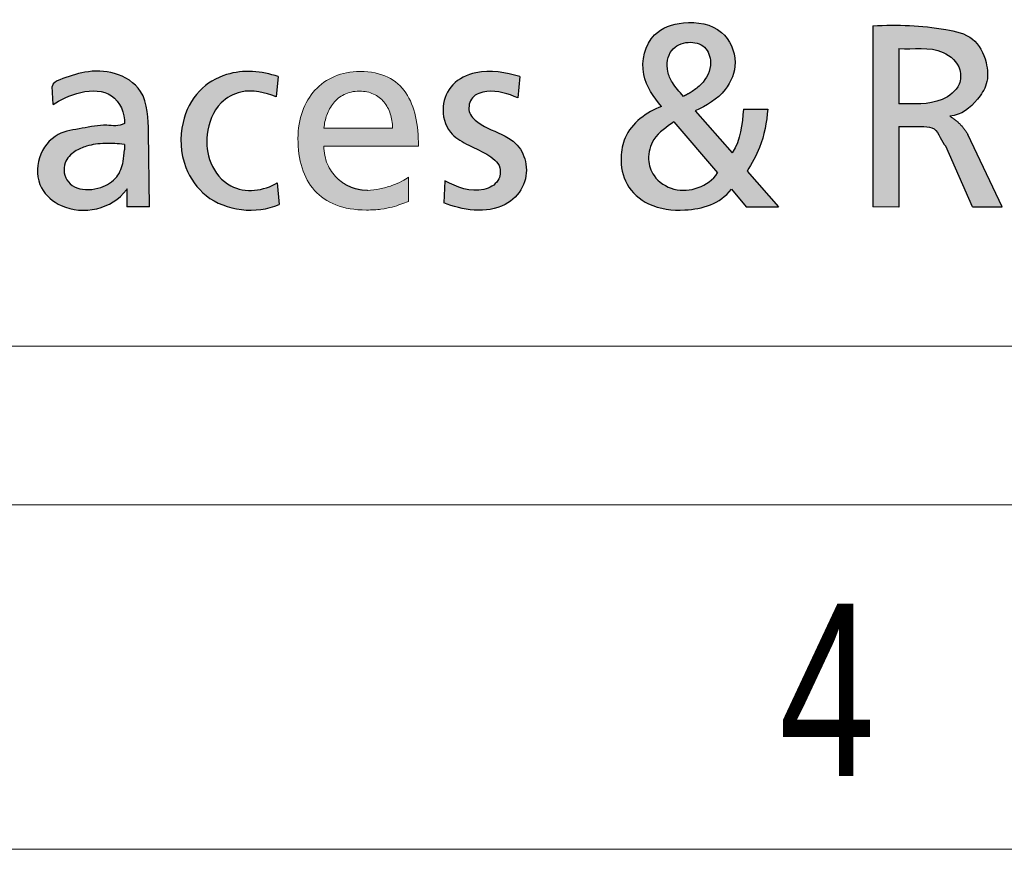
# Model space of a CAD drawing. Header units: millimetres. Extents: x 15 to 592, y 5 to 415.
# Tile 4 of 13: x 415 to 430, y 5 to 17. Entities that reach past the tile are written whole.
import ezdxf

# ---------------------------------------------------------------- set-up
doc = ezdxf.new("R2010")
doc.units = ezdxf.units.MM
doc.layers.add('FORMAT', color=7, linetype='Continuous')
doc.styles.add('SLDTEXTSTYLE0', font='TXT', dxfattribs={"width": 0.75})

# ---------------------------------------------------------------- blocks, each defined once
blk = doc.blocks.new('LOGO_sombreado')
at = {"linetype": 'Continuous'}
h = blk.add_hatch(color=7, dxfattribs=at)
edge = h.paths.add_edge_path(flags=0)
edge.add_spline(control_points=[(21.80518499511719, 2.542211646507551), (21.87715258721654, 2.650277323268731), (22.03221727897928, 2.933266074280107), (22.09147354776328, 3.253403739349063), (22.10612114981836, 3.44187780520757)], knot_values=[0, 0, 0, 0, 0.4065839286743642, 1, 1, 1, 1], weights=[1, 1, 1, 1, 1], degree=3, periodic=0)
edge.add_line((22.10612114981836, 3.441877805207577), (21.75261181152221, 3.442482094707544))
edge.add_spline(control_points=[(21.75261181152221, 3.442482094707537), (21.73771256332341, 3.223558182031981), (21.71383364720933, 2.995582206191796), (21.590480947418, 2.80556099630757)], knot_values=[0, 0, 0, 0, 1, 1, 1, 1], weights=[1, 1, 1, 1], degree=3, periodic=0)
edge.add_line((21.59048094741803, 2.80556099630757), (21.05568476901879, 3.41589335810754))
edge.add_spline(control_points=[(21.05568476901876, 3.41589335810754), (21.21405843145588, 3.49108382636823), (21.50401468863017, 3.656432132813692), (21.6971531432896, 4.135566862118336), (21.46527757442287, 4.649830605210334), (20.91634414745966, 4.739435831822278), (20.3687136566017, 4.557154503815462), (20.21852997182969, 3.932741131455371), (20.45354487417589, 3.615640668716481), (20.56548515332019, 3.480068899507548)], knot_values=[0, 0, 0, 0, 0.1490557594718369, 0.2667255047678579, 0.3997881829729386, 0.5586868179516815, 0.6849578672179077, 0.8509330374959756, 1, 1, 1, 1], weights=[1, 1, 1, 1, 1, 1, 1, 1, 1, 1], degree=3, periodic=0)
edge.add_spline(control_points=[(20.56548515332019, 3.480068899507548), (20.35092752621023, 3.401936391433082), (20.04367555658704, 3.175232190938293), (19.95698732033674, 2.707680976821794), (20.02666153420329, 2.324769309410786), (20.3941320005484, 2.005132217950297), (20.98353484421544, 1.941171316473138), (21.41004107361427, 2.065528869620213), (21.5785764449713, 2.278258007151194)], knot_values=[0, 0, 0, 0, 0.2281589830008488, 0.3202652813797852, 0.4488884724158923, 0.5851883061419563, 0.7570426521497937, 1, 1, 1, 1], weights=[1, 1, 1, 1, 1, 1, 1, 1, 1], degree=3, periodic=0)
edge.add_line((21.57857644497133, 2.278258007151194), (21.79382435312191, 2.02264356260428))
edge.add_line((21.79382435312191, 2.02264356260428), (22.26408241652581, 2.02264356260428))
edge.add_line((22.26408241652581, 2.02264356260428), (21.80518499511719, 2.542211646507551))
edge = h.paths.add_edge_path(flags=0)
edge.add_spline(control_points=[(21.37910049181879, 2.515622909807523), (21.24077429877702, 2.319796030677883), (20.84880579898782, 2.17311589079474), (20.44699734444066, 2.429463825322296), (20.35015849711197, 2.72723700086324), (20.43540659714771, 3.053012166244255), (20.64409038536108, 3.183991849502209), (20.74640941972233, 3.257569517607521)], knot_values=[0, 0, 0, 0, 0.3539609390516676, 0.5292754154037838, 0.6541513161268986, 0.8034518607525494, 1, 1, 1, 1], weights=[1, 1, 1, 1, 1, 1, 1, 1], degree=3, periodic=0)
edge.add_line((20.74640941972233, 3.257569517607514), (21.37910049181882, 2.515622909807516))
edge = h.paths.add_edge_path(flags=0)
edge.add_spline(control_points=[(20.88225369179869, 3.627273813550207), (20.82466989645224, 3.691802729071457), (20.7286787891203, 3.799371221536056), (20.6263960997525, 4.02575127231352), (20.66276279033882, 4.316230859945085), (20.94328487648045, 4.440864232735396), (21.21540433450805, 4.373629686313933), (21.3184032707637, 4.078570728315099), (21.19461075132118, 3.829591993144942), (21.055464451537, 3.73118651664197), (21.0107256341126, 3.699546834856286)], knot_values=[0, 0, 0, 0, 0.1287241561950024, 0.2145807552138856, 0.3703793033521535, 0.5029583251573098, 0.6266524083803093, 0.7444102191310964, 0.9178218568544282, 1, 1, 1, 1], weights=[1, 1, 1, 1, 1, 1, 1, 1, 1, 1, 1], degree=3, periodic=0)
edge.add_spline(control_points=[(21.0107256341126, 3.699546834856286), (20.94895017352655, 3.659036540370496), (20.88225369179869, 3.627273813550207)], knot_values=[0, 0, 0, 1, 1, 1], weights=[1, 1, 1], degree=2, periodic=0)
h = blk.add_hatch(color=7, dxfattribs=at)
edge = h.paths.add_edge_path(flags=0)
edge.add_line((24.00897634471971, 3.188218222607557), (24.36846879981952, 3.188218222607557))
edge.add_spline(control_points=[(24.36846879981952, 3.188218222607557), (24.43417487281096, 3.188218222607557), (24.57204739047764, 3.167928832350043), (24.62737304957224, 2.966254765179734), (24.68709393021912, 2.902411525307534)], knot_values=[0, 0, 0, 0, 0.3333596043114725, 1, 1, 1, 1], weights=[1, 1, 1, 1, 1], degree=3, periodic=0)
edge.add_line((24.68709393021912, 2.902411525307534), (25.07516314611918, 2.022535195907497))
edge.add_line((25.07516314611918, 2.022535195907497), (25.50612394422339, 2.022535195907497))
edge.add_line((25.50612394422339, 2.022535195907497), (25.00818043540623, 3.071690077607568))
edge.add_spline(control_points=[(25.00818043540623, 3.071690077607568), (24.91213326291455, 3.240049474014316), (24.74730285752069, 3.338875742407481)], knot_values=[0, 0, 0, 1, 1, 1], weights=[1, 1, 1], degree=2, periodic=0)
edge.add_spline(control_points=[(24.74730285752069, 3.338875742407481), (24.9167825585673, 3.354488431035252), (25.11052005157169, 3.514372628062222), (25.31044044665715, 3.815909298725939), (25.28905342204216, 4.15031328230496), (25.10735416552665, 4.51311518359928), (24.45667683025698, 4.652657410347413), (23.9979732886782, 4.671965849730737), (23.63131109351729, 4.650785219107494)], knot_values=[0, 0, 0, 0, 0.1644101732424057, 0.2524804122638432, 0.3603426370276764, 0.4947050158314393, 0.6362272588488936, 1, 1, 1, 1], weights=[1, 1, 1, 1, 1, 1, 1, 1, 1], degree=3, periodic=0)
edge.add_line((23.63131109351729, 4.650785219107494), (23.63131109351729, 2.023209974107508))
edge.add_line((23.63131109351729, 2.023209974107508), (24.00897634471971, 2.020548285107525))
edge.add_line((24.00897634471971, 2.020548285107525), (24.00897634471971, 3.188218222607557))
edge = h.paths.add_edge_path(flags=0)
edge.add_line((24.00864978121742, 3.518649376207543), (24.00864978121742, 4.319927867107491))
edge.add_spline(control_points=[(24.00864978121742, 4.319927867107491), (24.21515060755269, 4.303056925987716), (24.57492757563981, 4.384192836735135), (24.916849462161, 4.071875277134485), (24.90140032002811, 3.747590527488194), (24.54786482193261, 3.486641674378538), (24.21699973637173, 3.518563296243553), (24.00864978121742, 3.518649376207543)], knot_values=[0, 0, 0, 0, 0.2978892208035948, 0.45942292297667, 0.5557703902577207, 0.7086388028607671, 1, 1, 1, 1], weights=[1, 1, 1, 1, 1, 1, 1, 1], degree=3, periodic=0)
h = blk.add_hatch(color=7, dxfattribs=at)
edge = h.paths.add_edge_path(flags=0)
edge.add_spline(control_points=[(12.77564944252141, 3.231934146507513), (12.69718153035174, 3.183493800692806), (12.48370698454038, 3.231804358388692), (12.16704722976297, 3.156482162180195), (11.7728446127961, 3.111173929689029), (11.4904483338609, 2.75180076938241), (11.51353442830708, 2.287484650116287), (12.02339963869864, 1.859573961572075), (12.59702092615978, 1.990194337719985), (12.80712765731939, 2.270435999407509)], knot_values=[0, 0, 0, 0, 0.079965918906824, 0.1900571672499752, 0.3000940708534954, 0.4325108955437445, 0.5666885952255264, 0.6846218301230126, 1, 1, 1, 1], weights=[1, 1, 1, 1, 1, 1, 1, 1, 1, 1], degree=3, periodic=0)
edge.add_spline(control_points=[(12.80712765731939, 2.270435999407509), (12.8171095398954, 2.296335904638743), (12.81405732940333, 2.270435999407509)], knot_values=[0, 0, 0, 1, 1, 1], weights=[1, 1, 1], degree=2, periodic=0)
edge.add_line((12.81405732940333, 2.270435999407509), (12.81405732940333, 2.022763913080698))
edge.add_line((12.81405732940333, 2.022763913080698), (13.13916279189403, 2.022763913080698))
edge.add_line((13.13916279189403, 2.022763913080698), (13.12822642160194, 3.105651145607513))
edge.add_spline(control_points=[(13.12822642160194, 3.105651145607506), (13.12038008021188, 3.292352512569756), (13.11922060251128, 3.70596754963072), (12.65005670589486, 4.000141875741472), (12.21447262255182, 4.001685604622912), (11.91126308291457, 3.897532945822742), (11.74254173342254, 3.828060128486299), (11.72742417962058, 3.770141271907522)], knot_values=[0, 0, 0, 0, 0.3004446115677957, 0.5251352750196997, 0.7372886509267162, 0.9254873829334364, 1, 1, 1, 1], weights=[1, 1, 1, 1, 1, 1, 1, 1], degree=3, periodic=0)
edge.add_line((11.72742417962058, 3.770141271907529), (11.74388622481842, 3.506657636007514))
edge.add_spline(control_points=[(11.74388622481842, 3.506657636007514), (11.92700238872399, 3.642857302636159), (12.5672713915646, 3.881460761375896), (12.78945059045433, 3.3805849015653), (12.77564944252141, 3.231934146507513)], knot_values=[0, 0, 0, 0, 0.6589957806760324, 1, 1, 1, 1], weights=[1, 1, 1, 1, 1], degree=3, periodic=0)
edge = h.paths.add_edge_path(flags=0)
edge.add_spline(control_points=[(12.7757284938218, 2.8486667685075), (12.77181397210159, 2.793474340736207), (12.76222333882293, 2.65825211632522), (12.68205654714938, 2.430498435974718), (12.41939724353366, 2.275258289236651), (12.14206509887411, 2.254794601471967), (11.91301625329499, 2.398157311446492), (11.86966112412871, 2.661637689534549), (12.0440787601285, 2.834034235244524), (12.25224886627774, 2.920587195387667), (12.49883760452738, 2.952941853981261), (12.68250580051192, 2.938134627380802), (12.7757284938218, 2.930619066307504)], knot_values=[0, 0, 0, 0, 0.06890377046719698, 0.1688152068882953, 0.2838615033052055, 0.4272197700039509, 0.4889171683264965, 0.6053794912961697, 0.6959615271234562, 0.7715446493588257, 0.8840451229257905, 1, 1, 1, 1], weights=[1, 1, 1, 1, 1, 1, 1, 1, 1, 1, 1, 1, 1], degree=3, periodic=0)
edge.add_line((12.7757284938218, 2.930619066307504), (12.7757284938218, 2.8486667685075))
h = blk.add_hatch(color=7, dxfattribs=at)
edge = h.paths.add_edge_path(flags=0)
edge.add_arc((16.30196241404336, 2.904385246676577), 0.6409930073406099, 248.03441069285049, 270.0502968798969, ccw=False)
edge.add_spline(control_points=[(16.06219918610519, 2.309922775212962), (15.9868891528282, 2.340333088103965), (15.91875832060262, 2.384543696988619), (15.86030607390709, 2.440932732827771)], knot_values=[23.38426970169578, 23.38426970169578, 23.38426970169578, 23.38426970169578, 23.7679247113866, 23.7679247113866, 23.7679247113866, 23.7679247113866], weights=[1, 0.9877716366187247, 0.9877716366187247, 1], degree=3, periodic=0)
edge.add_arc((16.29055579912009, 2.885258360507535), 0.6184982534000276, 203.0223573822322, 225.9220705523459, ccw=False)
edge.add_spline(control_points=[(15.72131949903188, 2.643369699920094), (15.68820443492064, 2.721202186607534), (15.66959231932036, 2.808945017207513), (15.66959231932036, 2.904060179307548)], knot_values=[0, 0, 0, 0, 1, 1, 1, 1], weights=[1, 1, 1, 1], degree=3, periodic=0)
edge.add_line((15.66959231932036, 2.904060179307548), (17.04090640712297, 2.904060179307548))
edge.add_spline(control_points=[(17.04090640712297, 2.904060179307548), (17.04090640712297, 3.05839570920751), (17.02791418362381, 3.203425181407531), (16.99848528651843, 3.333951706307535)], knot_values=[2, 2, 2, 2, 3, 3, 3, 3], weights=[1, 1, 1, 1], degree=3, periodic=0)
edge.add_spline(control_points=[(16.99848528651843, 3.333951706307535), (16.96905638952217, 3.464478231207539), (16.92313039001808, 3.58074352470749), (16.85714198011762, 3.677550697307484)], knot_values=[3, 3, 3, 3, 4, 4, 4, 4], weights=[1, 1, 1, 1], degree=3, periodic=0)
edge.add_spline(control_points=[(16.85714198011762, 3.677550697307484), (16.79121399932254, 3.774478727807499), (16.70528403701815, 3.852069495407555), (16.59578678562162, 3.905488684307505)], knot_values=[4, 4, 4, 4, 5, 5, 5, 5], weights=[1, 1, 1, 1], degree=3, periodic=0)
edge.add_spline(control_points=[(16.59578678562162, 3.905488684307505), (16.48634996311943, 3.958907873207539), (16.35328542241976, 3.988034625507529), (16.19326957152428, 3.988034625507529), (16.05772744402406, 3.988034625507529), (15.93372724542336, 3.962896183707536), (15.82398827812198, 3.916245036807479)], knot_values=[5, 5, 5, 5, 6, 6, 6, 7, 7, 7, 7], weights=[1, 1, 1, 1, 1, 1, 1], degree=3, periodic=0)
edge.add_spline(control_points=[(15.82398827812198, 3.916245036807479), (15.71418888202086, 3.8697147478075), (15.61871114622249, 3.801671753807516), (15.54009308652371, 3.715741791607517)], knot_values=[7, 7, 7, 7, 8, 8, 8, 8], weights=[1, 1, 1, 1], degree=3, periodic=0)
edge.add_spline(control_points=[(15.54009308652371, 3.715741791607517), (15.46153545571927, 3.629932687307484), (15.39989793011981, 3.526357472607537), (15.35789981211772, 3.40864188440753)], knot_values=[8, 8, 8, 8, 9, 9, 9, 9], weights=[1, 1, 1, 1], degree=3, periodic=0)
edge.add_spline(control_points=[(15.35789981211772, 3.40864188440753), (15.31596212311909, 3.290926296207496), (15.2936034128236, 3.159191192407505), (15.2936034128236, 3.016941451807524), (15.2936034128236, 2.860430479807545), (15.31312196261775, 2.71733473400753), (15.35300506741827, 2.590554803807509)], knot_values=[9, 9, 9, 9, 10, 10, 10, 11, 11, 11, 11], weights=[1, 1, 1, 1, 1, 1, 1], degree=3, periodic=0)
edge.add_spline(control_points=[(15.35300506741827, 2.590554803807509), (15.39294860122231, 2.463774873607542), (15.45325669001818, 2.353310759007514), (15.53483576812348, 2.262425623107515)], knot_values=[11, 11, 11, 11, 12, 12, 12, 12], weights=[1, 1, 1, 1], degree=3, periodic=0)
edge.add_spline(control_points=[(15.53483576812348, 2.262425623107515), (15.61641484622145, 2.171540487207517), (15.71938577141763, 2.10035518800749), (15.8444736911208, 2.051770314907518)], knot_values=[12, 12, 12, 12, 13, 13, 13, 13], weights=[1, 1, 1, 1], degree=3, periodic=0)
edge.add_spline(control_points=[(15.8444736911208, 2.051770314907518), (15.96956161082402, 2.003185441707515), (16.11688738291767, 1.977321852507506), (16.28729701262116, 1.977321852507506), (16.36645893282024, 1.977321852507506), (16.43558964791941, 1.982035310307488), (16.49674374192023, 1.989770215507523)], knot_values=[13, 13, 13, 13, 14, 14, 14, 15, 15, 15, 15], weights=[1, 1, 1, 1, 1, 1, 1], degree=3, periodic=0)
edge.add_spline(control_points=[(16.49674374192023, 1.989770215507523), (16.55789783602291, 1.997625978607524), (16.61113573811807, 2.00850318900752), (16.65869331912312, 2.020951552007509)], knot_values=[15, 15, 15, 15, 16, 16, 16, 16], weights=[1, 1, 1, 1], degree=3, periodic=0)
edge.add_spline(control_points=[(16.65869331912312, 2.020951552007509), (16.70631132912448, 2.033399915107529), (16.74824901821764, 2.04729857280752), (16.78668182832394, 2.061318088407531)], knot_values=[16, 16, 16, 16, 17, 17, 17, 17], weights=[1, 1, 1, 1], degree=3, periodic=0)
edge.add_spline(control_points=[(16.78668182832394, 2.061318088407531), (16.82517506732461, 2.075095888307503), (16.86016342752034, 2.088994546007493), (16.89400363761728, 2.101201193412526)], knot_values=[17, 17, 17, 17, 18, 18, 18, 18], weights=[1, 1, 1, 1], degree=3, periodic=0)
edge.add_line((16.89400363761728, 2.101201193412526), (16.89400363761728, 2.455314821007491))
edge.add_spline(control_points=[(16.89400363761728, 2.455314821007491), (16.87237007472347, 2.437427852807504), (16.83919458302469, 2.41664029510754), (16.79792161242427, 2.395248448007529)], knot_values=[19.00002, 19.00002, 19.00002, 19.00002, 20.00002, 20.00002, 20.00002, 20.00002], weights=[1, 1, 1, 1], degree=3, periodic=0)
edge.add_spline(control_points=[(16.79792161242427, 2.395248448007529), (16.75664864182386, 2.373856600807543), (16.70727819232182, 2.352102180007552), (16.65337557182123, 2.332644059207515)], knot_values=[20.00002, 20.00002, 20.00002, 20.00002, 21.00002, 21.00002, 21.00002, 21.00002], weights=[1, 1, 1, 1], degree=3, periodic=0)
edge.add_spline(control_points=[(16.65337557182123, 2.332644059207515), (16.5994729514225, 2.313185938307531), (16.54091730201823, 2.295782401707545), (16.48127393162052, 2.2833340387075)], knot_values=[21.00002, 21.00002, 21.00002, 21.00002, 22.00002, 22.00002, 22.00002, 22.00002], weights=[1, 1, 1, 1], degree=3, periodic=0)
edge.add_spline(control_points=[(16.48127393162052, 2.2833340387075), (16.42163056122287, 2.270885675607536), (16.36089946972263, 2.263392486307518), (16.30252510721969, 2.263392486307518)], knot_values=[22.00002, 22.00002, 22.00002, 22.00002, 23.00002, 23.00002, 23.00002, 23.00002], weights=[1, 1, 1, 1], degree=3, periodic=0)
edge = h.paths.add_edge_path(flags=0)
edge.add_spline(control_points=[(15.66959231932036, 3.166926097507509), (15.67611864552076, 3.229167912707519), (15.69001730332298, 3.293826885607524), (15.71255730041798, 3.355706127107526)], knot_values=[8, 8, 8, 8, 9, 9, 9, 9], weights=[1, 1, 1, 1], degree=3, periodic=0)
edge.add_spline(control_points=[(15.71255730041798, 3.355706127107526), (15.73509729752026, 3.417585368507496), (15.76627863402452, 3.476684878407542), (15.80755160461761, 3.528049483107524)], knot_values=[9, 9, 9, 9, 10, 10, 10, 10], weights=[1, 1, 1, 1], degree=3, periodic=0)
edge.add_spline(control_points=[(15.80755160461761, 3.528049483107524), (15.84876414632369, 3.579414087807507), (15.9000078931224, 3.623043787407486), (15.96255185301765, 3.653741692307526)], knot_values=[0, 0, 0, 0, 1, 1, 1, 1], weights=[1, 1, 1, 1], degree=3, periodic=0)
edge.add_spline(control_points=[(15.96255185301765, 3.653741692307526), (16.02515624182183, 3.684560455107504), (16.09912127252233, 3.702447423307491), (16.18577638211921, 3.702447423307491), (16.26215857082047, 3.702447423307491), (16.3302015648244, 3.687340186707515), (16.38942193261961, 3.660147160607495)], knot_values=[1, 1, 1, 1, 2, 2, 2, 3, 3, 3, 3], weights=[1, 1, 1, 1, 1, 1, 1], degree=3, periodic=0)
edge.add_spline(control_points=[(16.38942193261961, 3.660147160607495), (16.44864230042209, 3.632954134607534), (16.49897961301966, 3.593554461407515), (16.53976915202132, 3.545090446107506)], knot_values=[3, 3, 3, 3, 4, 4, 4, 4], weights=[1, 1, 1, 1], degree=3, periodic=0)
edge.add_spline(control_points=[(16.53976915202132, 3.545090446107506), (16.58049826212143, 3.496505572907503), (16.61174002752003, 3.438735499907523), (16.63276930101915, 3.374801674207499)], knot_values=[4, 4, 4, 4, 5, 5, 5, 5], weights=[1, 1, 1, 1], degree=3, periodic=0)
edge.add_spline(control_points=[(16.63276930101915, 3.374801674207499), (16.65385900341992, 3.31074699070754), (16.66467578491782, 3.24052855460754), (16.66467578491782, 3.166926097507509)], knot_values=[5, 5, 5, 5, 6, 6, 6, 6], weights=[1, 1, 1, 1], degree=3, periodic=0)
edge.add_line((16.66467578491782, 3.166926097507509), (16.41588981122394, 3.166926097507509))
edge.add_line((16.41588981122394, 3.166926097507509), (15.66959231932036, 3.166926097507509))
h = blk.add_hatch(color=7, dxfattribs=at)
edge = h.paths.add_edge_path(flags=0)
edge.add_arc((16.30196241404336, 2.904385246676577), 0.6409930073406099, 248.03441069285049, 270.0502968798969, ccw=False)
edge.add_spline(control_points=[(16.06219918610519, 2.309922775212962), (15.9868891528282, 2.340333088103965), (15.91875832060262, 2.384543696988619), (15.86030607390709, 2.440932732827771)], knot_values=[23.38426970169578, 23.38426970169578, 23.38426970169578, 23.38426970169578, 23.7679247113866, 23.7679247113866, 23.7679247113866, 23.7679247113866], weights=[1, 0.9877716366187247, 0.9877716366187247, 1], degree=3, periodic=0)
edge.add_arc((16.29055579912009, 2.885258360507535), 0.6184982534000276, 203.0223573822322, 225.9220705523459, ccw=False)
edge.add_spline(control_points=[(15.72131949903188, 2.643369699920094), (15.68820443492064, 2.721202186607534), (15.66959231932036, 2.808945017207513), (15.66959231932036, 2.904060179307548)], knot_values=[0, 0, 0, 0, 1, 1, 1, 1], weights=[1, 1, 1, 1], degree=3, periodic=0)
edge.add_line((15.66959231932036, 2.904060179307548), (17.04090640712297, 2.904060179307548))
edge.add_spline(control_points=[(17.04090640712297, 2.904060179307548), (17.04090640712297, 3.05839570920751), (17.02791418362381, 3.203425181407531), (16.99848528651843, 3.333951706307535)], knot_values=[2, 2, 2, 2, 3, 3, 3, 3], weights=[1, 1, 1, 1], degree=3, periodic=0)
edge.add_spline(control_points=[(16.99848528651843, 3.333951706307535), (16.96905638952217, 3.464478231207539), (16.92313039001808, 3.58074352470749), (16.85714198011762, 3.677550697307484)], knot_values=[3, 3, 3, 3, 4, 4, 4, 4], weights=[1, 1, 1, 1], degree=3, periodic=0)
edge.add_spline(control_points=[(16.85714198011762, 3.677550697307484), (16.79121399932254, 3.774478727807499), (16.70528403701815, 3.852069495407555), (16.59578678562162, 3.905488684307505)], knot_values=[4, 4, 4, 4, 5, 5, 5, 5], weights=[1, 1, 1, 1], degree=3, periodic=0)
edge.add_spline(control_points=[(16.59578678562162, 3.905488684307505), (16.48634996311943, 3.958907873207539), (16.35328542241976, 3.988034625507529), (16.19326957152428, 3.988034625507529), (16.05772744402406, 3.988034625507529), (15.93372724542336, 3.962896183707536), (15.82398827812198, 3.916245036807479)], knot_values=[5, 5, 5, 5, 6, 6, 6, 7, 7, 7, 7], weights=[1, 1, 1, 1, 1, 1, 1], degree=3, periodic=0)
edge.add_spline(control_points=[(15.82398827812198, 3.916245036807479), (15.71418888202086, 3.8697147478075), (15.61871114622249, 3.801671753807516), (15.54009308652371, 3.715741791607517)], knot_values=[7, 7, 7, 7, 8, 8, 8, 8], weights=[1, 1, 1, 1], degree=3, periodic=0)
edge.add_spline(control_points=[(15.54009308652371, 3.715741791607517), (15.46153545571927, 3.629932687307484), (15.39989793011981, 3.526357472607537), (15.35789981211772, 3.40864188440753)], knot_values=[8, 8, 8, 8, 9, 9, 9, 9], weights=[1, 1, 1, 1], degree=3, periodic=0)
edge.add_spline(control_points=[(15.35789981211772, 3.40864188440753), (15.31596212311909, 3.290926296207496), (15.2936034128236, 3.159191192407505), (15.2936034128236, 3.016941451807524), (15.2936034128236, 2.860430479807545), (15.31312196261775, 2.71733473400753), (15.35300506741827, 2.590554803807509)], knot_values=[9, 9, 9, 9, 10, 10, 10, 11, 11, 11, 11], weights=[1, 1, 1, 1, 1, 1, 1], degree=3, periodic=0)
edge.add_spline(control_points=[(15.35300506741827, 2.590554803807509), (15.39294860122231, 2.463774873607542), (15.45325669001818, 2.353310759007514), (15.53483576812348, 2.262425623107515)], knot_values=[11, 11, 11, 11, 12, 12, 12, 12], weights=[1, 1, 1, 1], degree=3, periodic=0)
edge.add_spline(control_points=[(15.53483576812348, 2.262425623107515), (15.61641484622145, 2.171540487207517), (15.71938577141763, 2.10035518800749), (15.8444736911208, 2.051770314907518)], knot_values=[12, 12, 12, 12, 13, 13, 13, 13], weights=[1, 1, 1, 1], degree=3, periodic=0)
edge.add_spline(control_points=[(15.8444736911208, 2.051770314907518), (15.96956161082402, 2.003185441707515), (16.11688738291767, 1.977321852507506), (16.28729701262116, 1.977321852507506), (16.36645893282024, 1.977321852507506), (16.43558964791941, 1.982035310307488), (16.49674374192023, 1.989770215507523)], knot_values=[13, 13, 13, 13, 14, 14, 14, 15, 15, 15, 15], weights=[1, 1, 1, 1, 1, 1, 1], degree=3, periodic=0)
edge.add_spline(control_points=[(16.49674374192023, 1.989770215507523), (16.55789783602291, 1.997625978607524), (16.61113573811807, 2.00850318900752), (16.65869331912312, 2.020951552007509)], knot_values=[15, 15, 15, 15, 16, 16, 16, 16], weights=[1, 1, 1, 1], degree=3, periodic=0)
edge.add_spline(control_points=[(16.65869331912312, 2.020951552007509), (16.70631132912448, 2.033399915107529), (16.74824901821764, 2.04729857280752), (16.78668182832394, 2.061318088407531)], knot_values=[16, 16, 16, 16, 17, 17, 17, 17], weights=[1, 1, 1, 1], degree=3, periodic=0)
edge.add_spline(control_points=[(16.78668182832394, 2.061318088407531), (16.82517506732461, 2.075095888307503), (16.86016342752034, 2.088994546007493), (16.89400363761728, 2.101201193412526)], knot_values=[17, 17, 17, 17, 18, 18, 18, 18], weights=[1, 1, 1, 1], degree=3, periodic=0)
edge.add_line((16.89400363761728, 2.101201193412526), (16.89400363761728, 2.455314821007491))
edge.add_spline(control_points=[(16.89400363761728, 2.455314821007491), (16.87237007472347, 2.437427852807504), (16.83919458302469, 2.41664029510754), (16.79792161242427, 2.395248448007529)], knot_values=[19.00002, 19.00002, 19.00002, 19.00002, 20.00002, 20.00002, 20.00002, 20.00002], weights=[1, 1, 1, 1], degree=3, periodic=0)
edge.add_spline(control_points=[(16.79792161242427, 2.395248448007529), (16.75664864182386, 2.373856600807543), (16.70727819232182, 2.352102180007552), (16.65337557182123, 2.332644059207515)], knot_values=[20.00002, 20.00002, 20.00002, 20.00002, 21.00002, 21.00002, 21.00002, 21.00002], weights=[1, 1, 1, 1], degree=3, periodic=0)
edge.add_spline(control_points=[(16.65337557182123, 2.332644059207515), (16.5994729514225, 2.313185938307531), (16.54091730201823, 2.295782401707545), (16.48127393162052, 2.2833340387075)], knot_values=[21.00002, 21.00002, 21.00002, 21.00002, 22.00002, 22.00002, 22.00002, 22.00002], weights=[1, 1, 1, 1], degree=3, periodic=0)
edge.add_spline(control_points=[(16.48127393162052, 2.2833340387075), (16.42163056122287, 2.270885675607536), (16.36089946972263, 2.263392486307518), (16.30252510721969, 2.263392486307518)], knot_values=[22.00002, 22.00002, 22.00002, 22.00002, 23.00002, 23.00002, 23.00002, 23.00002], weights=[1, 1, 1, 1], degree=3, periodic=0)
edge = h.paths.add_edge_path(flags=0)
edge.add_spline(control_points=[(15.66959231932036, 3.166926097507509), (15.67611864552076, 3.229167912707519), (15.69001730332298, 3.293826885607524), (15.71255730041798, 3.355706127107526)], knot_values=[8, 8, 8, 8, 9, 9, 9, 9], weights=[1, 1, 1, 1], degree=3, periodic=0)
edge.add_spline(control_points=[(15.71255730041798, 3.355706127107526), (15.73509729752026, 3.417585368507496), (15.76627863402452, 3.476684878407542), (15.80755160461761, 3.528049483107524)], knot_values=[9, 9, 9, 9, 10, 10, 10, 10], weights=[1, 1, 1, 1], degree=3, periodic=0)
edge.add_spline(control_points=[(15.80755160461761, 3.528049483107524), (15.84876414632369, 3.579414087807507), (15.9000078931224, 3.623043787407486), (15.96255185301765, 3.653741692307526)], knot_values=[0, 0, 0, 0, 1, 1, 1, 1], weights=[1, 1, 1, 1], degree=3, periodic=0)
edge.add_spline(control_points=[(15.96255185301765, 3.653741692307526), (16.02515624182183, 3.684560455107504), (16.09912127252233, 3.702447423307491), (16.18577638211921, 3.702447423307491), (16.26215857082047, 3.702447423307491), (16.3302015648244, 3.687340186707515), (16.38942193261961, 3.660147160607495)], knot_values=[1, 1, 1, 1, 2, 2, 2, 3, 3, 3, 3], weights=[1, 1, 1, 1, 1, 1, 1], degree=3, periodic=0)
edge.add_spline(control_points=[(16.38942193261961, 3.660147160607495), (16.44864230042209, 3.632954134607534), (16.49897961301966, 3.593554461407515), (16.53976915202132, 3.545090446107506)], knot_values=[3, 3, 3, 3, 4, 4, 4, 4], weights=[1, 1, 1, 1], degree=3, periodic=0)
edge.add_spline(control_points=[(16.53976915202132, 3.545090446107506), (16.58049826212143, 3.496505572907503), (16.61174002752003, 3.438735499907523), (16.63276930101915, 3.374801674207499)], knot_values=[4, 4, 4, 4, 5, 5, 5, 5], weights=[1, 1, 1, 1], degree=3, periodic=0)
edge.add_spline(control_points=[(16.63276930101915, 3.374801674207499), (16.65385900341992, 3.31074699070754), (16.66467578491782, 3.24052855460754), (16.66467578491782, 3.166926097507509)], knot_values=[5, 5, 5, 5, 6, 6, 6, 6], weights=[1, 1, 1, 1], degree=3, periodic=0)
edge.add_line((16.66467578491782, 3.166926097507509), (16.41588981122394, 3.166926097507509))
edge.add_line((16.41588981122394, 3.166926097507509), (15.66959231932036, 3.166926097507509))
at = {"layer": 'FORMAT'}
h = blk.add_hatch(color=256, dxfattribs=at)
edge = h.paths.add_edge_path(flags=0)
edge.add_spline(control_points=[(14.99369455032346, 2.372406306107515), (14.80342185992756, 2.254375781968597), (14.34987523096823, 2.197414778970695), (13.99277567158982, 2.64196762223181), (13.944642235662, 3.102252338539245), (14.10101038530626, 3.522035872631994), (14.51883264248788, 3.756115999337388), (14.81805017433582, 3.681829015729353), (14.97514286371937, 3.6195389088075)], knot_values=[0, 0, 0, 0, 0.2397356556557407, 0.3927620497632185, 0.535376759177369, 0.7077411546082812, 0.8207777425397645, 1, 1, 1, 1], weights=[1, 1, 1, 1, 1, 1, 1, 1, 1], degree=3, periodic=0)
edge.add_line((14.9751428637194, 3.619538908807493), (15.00505519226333, 3.913344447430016))
edge.add_spline(control_points=[(15.00505519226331, 3.913344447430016), (14.76920025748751, 3.993950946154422), (14.33818000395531, 4.031805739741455), (13.81780714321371, 3.723664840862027), (13.56464290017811, 3.213677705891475), (13.59786689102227, 2.624369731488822), (14.05193056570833, 1.976556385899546), (14.68677269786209, 1.916141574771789), (15.02028328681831, 2.056362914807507)], knot_values=[0, 0, 0, 0, 0.1894416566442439, 0.3044366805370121, 0.4334053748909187, 0.5981526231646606, 0.7235130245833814, 1, 1, 1, 1], weights=[1, 1, 1, 1, 1, 1, 1, 1, 1], degree=3, periodic=0)
edge.add_line((15.02028328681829, 2.056362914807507), (14.99369455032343, 2.372406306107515))
h = blk.add_hatch(color=256, dxfattribs=at)
edge = h.paths.add_edge_path(flags=0)
edge.add_spline(control_points=[(17.40638067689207, 2.082468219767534), (17.67035797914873, 1.976452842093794), (18.16780218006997, 1.890030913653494), (18.58006166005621, 2.287243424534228), (18.63296039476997, 2.635792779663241), (18.51031553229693, 2.915258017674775), (18.23674949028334, 3.100513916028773), (17.95927731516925, 3.176307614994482), (17.74357760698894, 3.395620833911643), (17.80069950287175, 3.642227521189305), (18.1185738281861, 3.739478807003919), (18.34080093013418, 3.665491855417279), (18.48280150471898, 3.604552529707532)], knot_values=[0, 0, 0, 0, 0.2486171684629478, 0.3448877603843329, 0.4372737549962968, 0.5201900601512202, 0.5798426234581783, 0.701278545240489, 0.7559945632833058, 0.8108630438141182, 0.8735819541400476, 1, 1, 1, 1], weights=[1, 1, 1, 1, 1, 1, 1, 1, 1, 1, 1, 1, 1], degree=3, periodic=0)
edge.add_line((18.48280150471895, 3.604552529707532), (18.51271383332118, 3.913344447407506))
edge.add_spline(control_points=[(18.5127138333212, 3.913344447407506), (18.30798539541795, 3.97594575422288), (17.95824568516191, 4.037934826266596), (17.51325863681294, 3.834107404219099), (17.35512574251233, 3.470061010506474), (17.45001637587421, 3.102179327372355), (17.74979883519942, 2.919686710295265), (18.01160769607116, 2.811354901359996), (18.25300544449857, 2.63598903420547), (18.21179162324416, 2.369168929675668), (17.87657680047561, 2.19652374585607), (17.59254255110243, 2.311508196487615), (17.42493236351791, 2.398874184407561)], knot_values=[0, 0, 0, 0, 0.1768908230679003, 0.2801083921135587, 0.3736800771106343, 0.4799749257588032, 0.5584819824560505, 0.6484723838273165, 0.7229918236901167, 0.7734622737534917, 0.8394931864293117, 1, 1, 1, 1], weights=[1, 1, 1, 1, 1, 1, 1, 1, 1, 1, 1, 1, 1], degree=3, periodic=0)
edge.add_line((17.42493236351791, 2.398874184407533), (17.40638067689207, 2.082468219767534))
at = {"color": 7, "linetype": 'Continuous', "lineweight": 18}
for p, q in [((16.66467578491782, 3.166926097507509), (16.41588981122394, 3.166926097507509)), ((0, 1.387778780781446e-14), (72.50000000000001, 1.387778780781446e-14))]:
    blk.add_line(p, q, dxfattribs=at)
blk.add_arc((16.29055579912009, 2.885258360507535), 0.618498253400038, 203.022357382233, 225.9220705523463, dxfattribs=at)
at = {"color": 8, "linetype": 'Continuous', "lineweight": 0}
for points in [[(15.82398827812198, 3.916245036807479), (15.71418888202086, 3.8697147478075), (15.61871114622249, 3.801671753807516), (15.54009308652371, 3.715741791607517)], [(16.85714198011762, 3.677550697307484), (16.79121399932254, 3.774478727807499), (16.70528403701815, 3.852069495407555), (16.59578678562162, 3.905488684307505)], [(15.54009308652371, 3.715741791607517), (15.46153545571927, 3.629932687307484), (15.39989793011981, 3.526357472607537), (15.35789981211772, 3.40864188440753)], [(15.80755160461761, 3.528049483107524), (15.84876414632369, 3.579414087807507), (15.9000078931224, 3.623043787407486), (15.96255185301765, 3.653741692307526)], [(16.38942193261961, 3.660147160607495), (16.44864230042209, 3.632954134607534), (16.49897961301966, 3.593554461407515), (16.53976915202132, 3.545090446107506)], [(16.99848528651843, 3.333951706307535), (16.96905638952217, 3.464478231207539), (16.92313039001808, 3.58074352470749), (16.85714198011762, 3.677550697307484)], [(15.71255730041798, 3.355706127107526), (15.73509729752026, 3.417585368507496), (15.76627863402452, 3.476684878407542), (15.80755160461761, 3.528049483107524)], [(16.53976915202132, 3.545090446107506), (16.58049826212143, 3.496505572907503), (16.61174002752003, 3.438735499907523), (16.63276930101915, 3.374801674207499)], [(15.66959231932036, 3.166926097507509), (15.67611864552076, 3.229167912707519), (15.69001730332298, 3.293826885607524), (15.71255730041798, 3.355706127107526)], [(16.63276930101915, 3.374801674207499), (16.65385900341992, 3.31074699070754), (16.66467578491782, 3.24052855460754), (16.66467578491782, 3.166926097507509)], [(17.04090640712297, 2.904060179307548), (17.04090640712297, 3.05839570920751), (17.02791418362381, 3.203425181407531), (16.99848528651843, 3.333951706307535)], [(16.41588981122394, 3.166926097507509), (16.16712398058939, 3.166926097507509), (15.9183581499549, 3.166926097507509), (15.66959231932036, 3.166926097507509)], [(15.72131949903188, 2.643369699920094), (15.68820443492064, 2.721202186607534), (15.66959231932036, 2.808945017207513), (15.66959231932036, 2.904060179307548)], [(15.66959231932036, 2.904060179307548), (16.12669701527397, 2.904060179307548), (16.5838017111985, 2.904060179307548), (17.04090640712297, 2.904060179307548)], [(15.35300506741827, 2.590554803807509), (15.39294860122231, 2.463774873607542), (15.45325669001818, 2.353310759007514), (15.53483576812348, 2.262425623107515)], [(16.89400363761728, 2.455314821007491), (16.87237007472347, 2.437427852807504), (16.83919458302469, 2.41664029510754), (16.79792161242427, 2.395248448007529)], [(16.89400363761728, 2.101201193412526), (16.89400363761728, 2.219239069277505), (16.89400363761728, 2.337276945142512), (16.89400363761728, 2.455314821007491)], [(16.65337557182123, 2.332644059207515), (16.5994729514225, 2.313185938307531), (16.54091730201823, 2.295782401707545), (16.48127393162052, 2.2833340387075)], [(16.79792161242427, 2.395248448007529), (16.75664864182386, 2.373856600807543), (16.70727819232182, 2.352102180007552), (16.65337557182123, 2.332644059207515)], [(15.53483576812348, 2.262425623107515), (15.61641484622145, 2.171540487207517), (15.71938577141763, 2.10035518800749), (15.8444736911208, 2.051770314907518)], [(16.48127393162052, 2.2833340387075), (16.42163056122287, 2.270885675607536), (16.36089946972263, 2.263392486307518), (16.30252510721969, 2.263392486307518)], [(16.49674374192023, 1.989770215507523), (16.55789783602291, 1.997625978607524), (16.61113573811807, 2.00850318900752), (16.65869331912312, 2.020951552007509)], [(16.65869331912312, 2.020951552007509), (16.70631132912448, 2.033399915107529), (16.74824901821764, 2.04729857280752), (16.78668182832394, 2.061318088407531)], [(16.78668182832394, 2.061318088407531), (16.82517506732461, 2.075095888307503), (16.86016342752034, 2.088994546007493), (16.89400363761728, 2.101201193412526)]]:
    blk.add_open_spline(points, degree=3, dxfattribs=at)
for points, knots in [([(16.59578678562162, 3.905488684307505), (16.48634996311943, 3.958907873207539), (16.35328542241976, 3.988034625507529), (16.19326957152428, 3.988034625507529), (16.05772744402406, 3.988034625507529), (15.93372724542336, 3.962896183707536), (15.82398827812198, 3.916245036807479)], [5, 5, 5, 5, 6, 6, 6, 7, 7, 7, 7]), ([(15.96255185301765, 3.653741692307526), (16.02515624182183, 3.684560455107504), (16.09912127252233, 3.702447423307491), (16.18577638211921, 3.702447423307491), (16.26215857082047, 3.702447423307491), (16.3302015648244, 3.687340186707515), (16.38942193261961, 3.660147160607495)], [1, 1, 1, 1, 2, 2, 2, 3, 3, 3, 3]), ([(15.35789981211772, 3.40864188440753), (15.31596212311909, 3.290926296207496), (15.2936034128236, 3.159191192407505), (15.2936034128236, 3.016941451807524), (15.2936034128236, 2.860430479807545), (15.31312196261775, 2.71733473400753), (15.35300506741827, 2.590554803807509)], [9, 9, 9, 9, 10, 10, 10, 11, 11, 11, 11]), ([(15.8444736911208, 2.051770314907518), (15.96956161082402, 2.003185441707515), (16.11688738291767, 1.977321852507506), (16.28729701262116, 1.977321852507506), (16.36645893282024, 1.977321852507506), (16.43558964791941, 1.982035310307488), (16.49674374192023, 1.989770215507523)], [13, 13, 13, 13, 14, 14, 14, 15, 15, 15, 15])]:
    blk.add_open_spline(points, degree=3, knots=knots, dxfattribs=at)
for points, weights in [([(16.06219918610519, 2.309922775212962), (15.9868891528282, 2.340333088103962), (15.91875832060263, 2.384543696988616), (15.86030607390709, 2.440932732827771)], [1, 0.9877716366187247, 0.9877716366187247, 1]), ([(16.30252510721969, 2.263392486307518), (16.21991552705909, 2.263319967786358), (16.13881205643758, 2.279022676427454), (16.06219918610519, 2.309922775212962)], [1, 0.9877338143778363, 0.9877338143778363, 1])]:
    blk.add_rational_spline(points, weights, degree=3, dxfattribs=at)
at = {"color": 7, "linetype": 'Continuous', "lineweight": 0}
blk.add_open_spline([(12.80712765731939, 2.270435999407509), (12.81710953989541, 2.296335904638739), (12.81405732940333, 2.270435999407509)], degree=2, dxfattribs=at)
at = {"layer": 'FORMAT', "color": 7}
for p, q in [((23.63131109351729, 4.650785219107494), (23.63131109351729, 2.023209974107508)), ((24.00864978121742, 4.319927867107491), (24.00864978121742, 3.518649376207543)), ((15.00505519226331, 3.913344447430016), (14.97514286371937, 3.6195389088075)), ((18.5127138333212, 3.913344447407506), (18.48280150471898, 3.604552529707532)), ((11.74388622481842, 3.506657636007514), (11.72742417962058, 3.770141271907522)), ((21.75261181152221, 3.442482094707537), (22.10612114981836, 3.44187780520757)), ((21.05568476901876, 3.41589335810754), (21.590480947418, 2.80556099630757)), ((20.74640941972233, 3.257569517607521), (21.37910049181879, 2.515622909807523)), ((24.00897634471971, 3.188218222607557), (24.00897634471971, 2.020548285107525)), ((24.00897634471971, 3.188218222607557), (24.36846879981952, 3.188218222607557)), ((13.13916279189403, 2.022763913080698), (13.12822642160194, 3.105651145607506)), ((25.50612394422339, 2.022535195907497), (25.00818043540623, 3.071690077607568)), ((12.7757284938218, 2.930619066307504), (12.7757284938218, 2.8486667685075)), ((25.07516314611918, 2.022535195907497), (24.68709393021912, 2.902411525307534)), ((21.80518499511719, 2.542211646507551), (22.26408241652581, 2.02264356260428)), ((14.99369455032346, 2.372406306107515), (15.02028328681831, 2.056362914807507)), ((17.42493236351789, 2.398874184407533), (17.40638067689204, 2.082468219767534)), ((12.81405732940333, 2.270435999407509), (12.81405732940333, 2.022763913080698)), ((21.5785764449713, 2.278258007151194), (21.79382435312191, 2.02264356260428)), ((13.13916279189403, 2.022763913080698), (12.81405732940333, 2.022763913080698)), ((21.79382435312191, 2.02264356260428), (22.26408241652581, 2.02264356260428)), ((24.00897634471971, 2.020548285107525), (23.63131109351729, 2.023209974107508)), ((25.07516314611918, 2.022535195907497), (25.50612394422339, 2.022535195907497))]:
    blk.add_line(p, q, dxfattribs=at)
for points, knots in [([(20.56548515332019, 3.480068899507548), (20.45354487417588, 3.61564066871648), (20.21852997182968, 3.932741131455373), (20.3687136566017, 4.557154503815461), (20.91634414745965, 4.739435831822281), (21.46527757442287, 4.649830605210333), (21.69715314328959, 4.135566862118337), (21.50401468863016, 3.65643213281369), (21.21405843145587, 3.491083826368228), (21.05568476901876, 3.41589335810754)], [0, 0, 0, 0, 0.1490669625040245, 0.3150421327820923, 0.4413131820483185, 0.6002118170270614, 0.733274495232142, 0.8509442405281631, 1, 1, 1, 1]), ([(23.63131109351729, 4.650785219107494), (23.99797328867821, 4.671965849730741), (24.456676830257, 4.652657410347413), (25.10735416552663, 4.51311518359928), (25.28905342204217, 4.15031328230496), (25.31044044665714, 3.815909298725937), (25.11052005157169, 3.514372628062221), (24.91678255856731, 3.354488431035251), (24.74730285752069, 3.338875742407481)], [0, 0, 0, 0, 0.3637727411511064, 0.5052949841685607, 0.6396573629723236, 0.7475195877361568, 0.8355898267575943, 1, 1, 1, 1]), ([(20.88225369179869, 3.627273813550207), (20.82466989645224, 3.691802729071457), (20.7286787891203, 3.799371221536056), (20.6263960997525, 4.02575127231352), (20.66276279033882, 4.316230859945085), (20.94328487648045, 4.440864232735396), (21.21540433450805, 4.373629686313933), (21.3184032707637, 4.078570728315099), (21.19461075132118, 3.829591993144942), (21.055464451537, 3.73118651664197), (21.0107256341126, 3.699546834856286)], [0, 0, 0, 0, 0.1287241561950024, 0.2145807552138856, 0.3703793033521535, 0.5029583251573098, 0.6266524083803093, 0.7444102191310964, 0.9178218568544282, 1, 1, 1, 1]), ([(24.00864978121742, 4.319927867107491), (24.2151506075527, 4.303056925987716), (24.5749275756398, 4.384192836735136), (24.916849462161, 4.071875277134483), (24.9014003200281, 3.747590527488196), (24.54786482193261, 3.486641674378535), (24.21699973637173, 3.518563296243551), (24.00864978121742, 3.518649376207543)], [0, 0, 0, 0, 0.2978892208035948, 0.45942292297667, 0.5557703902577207, 0.7086388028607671, 1, 1, 1, 1]), ([(13.12822642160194, 3.105651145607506), (13.12038008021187, 3.292352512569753), (13.11922060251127, 3.70596754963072), (12.65005670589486, 4.000141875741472), (12.21447262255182, 4.00168560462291), (11.91126308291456, 3.897532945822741), (11.74254173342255, 3.828060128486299), (11.72742417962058, 3.770141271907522)], [0, 0, 0, 0, 0.3004446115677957, 0.5251352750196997, 0.7372886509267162, 0.9254873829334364, 1, 1, 1, 1]), ([(15.00505519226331, 3.913344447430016), (14.76920025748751, 3.993950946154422), (14.33818000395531, 4.031805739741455), (13.81780714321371, 3.723664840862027), (13.56464290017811, 3.213677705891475), (13.59786689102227, 2.624369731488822), (14.05193056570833, 1.976556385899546), (14.68677269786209, 1.916141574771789), (15.02028328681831, 2.056362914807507)], [0, 0, 0, 0, 0.1894416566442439, 0.3044366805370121, 0.4334053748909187, 0.5981526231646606, 0.7235130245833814, 1, 1, 1, 1]), ([(18.5127138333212, 3.913344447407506), (18.30798539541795, 3.97594575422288), (17.95824568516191, 4.037934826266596), (17.51325863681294, 3.834107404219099), (17.35512574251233, 3.470061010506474), (17.45001637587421, 3.102179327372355), (17.74979883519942, 2.919686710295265), (18.01160769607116, 2.811354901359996), (18.25300544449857, 2.63598903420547), (18.21179162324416, 2.369168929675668), (17.87657680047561, 2.19652374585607), (17.59254255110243, 2.311508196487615), (17.42493236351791, 2.398874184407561)], [0, 0, 0, 0, 0.1768908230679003, 0.2801083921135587, 0.3736800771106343, 0.4799749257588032, 0.5584819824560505, 0.6484723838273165, 0.7229918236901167, 0.7734622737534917, 0.8394931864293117, 1, 1, 1, 1]), ([(11.74388622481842, 3.506657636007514), (11.92700238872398, 3.642857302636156), (12.5672713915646, 3.881460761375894), (12.78945059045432, 3.3805849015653), (12.77564944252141, 3.231934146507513)], [0, 0, 0, 0, 0.6589957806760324, 1, 1, 1, 1]), ([(14.97514286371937, 3.6195389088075), (14.81805017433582, 3.681829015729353), (14.51883264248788, 3.756115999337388), (14.10101038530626, 3.522035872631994), (13.944642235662, 3.102252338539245), (13.99277567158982, 2.64196762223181), (14.34987523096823, 2.197414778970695), (14.80342185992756, 2.254375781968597), (14.99369455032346, 2.372406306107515)], [0, 0, 0, 0, 0.1792222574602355, 0.2922588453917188, 0.464623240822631, 0.6072379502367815, 0.7602643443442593, 1, 1, 1, 1]), ([(18.48280150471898, 3.604552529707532), (18.34080093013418, 3.665491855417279), (18.1185738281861, 3.739478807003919), (17.80069950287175, 3.642227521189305), (17.74357760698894, 3.395620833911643), (17.95927731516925, 3.176307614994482), (18.23674949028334, 3.100513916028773), (18.51031553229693, 2.915258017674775), (18.63296039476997, 2.635792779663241), (18.58006166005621, 2.287243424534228), (18.16780218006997, 1.890030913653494), (17.67035797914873, 1.976452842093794), (17.40638067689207, 2.082468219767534)], [0, 0, 0, 0, 0.1264180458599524, 0.1891369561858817, 0.2440054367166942, 0.298721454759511, 0.4201573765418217, 0.4798099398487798, 0.5627262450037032, 0.6551122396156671, 0.7513828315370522, 1, 1, 1, 1]), ([(20.56548515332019, 3.480068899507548), (20.35092752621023, 3.401936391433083), (20.04367555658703, 3.175232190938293), (19.95698732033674, 2.707680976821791), (20.02666153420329, 2.324769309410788), (20.39413200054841, 2.005132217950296), (20.98353484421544, 1.941171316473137), (21.41004107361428, 2.065528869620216), (21.5785764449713, 2.278258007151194)], [0, 0, 0, 0, 0.2281589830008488, 0.3202652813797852, 0.4488884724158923, 0.5851883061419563, 0.7570426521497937, 1, 1, 1, 1]), ([(22.10612114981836, 3.44187780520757), (22.09147354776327, 3.253403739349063), (22.03221727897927, 2.93326607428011), (21.87715258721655, 2.650277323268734), (21.80518499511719, 2.542211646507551)], [0, 0, 0, 0, 0.5934160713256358, 1, 1, 1, 1]), ([(12.77564944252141, 3.231934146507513), (12.69718153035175, 3.183493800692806), (12.48370698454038, 3.231804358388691), (12.16704722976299, 3.156482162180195), (11.77284461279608, 3.111173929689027), (11.49044833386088, 2.751800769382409), (11.51353442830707, 2.28748465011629), (12.02339963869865, 1.859573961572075), (12.59702092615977, 1.990194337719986), (12.80712765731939, 2.27043599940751)], [0, 0, 0, 0, 0.079965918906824, 0.1900571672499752, 0.3000940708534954, 0.4325108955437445, 0.5666885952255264, 0.6846218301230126, 1, 1, 1, 1]), ([(20.74640941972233, 3.257569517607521), (20.64409038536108, 3.183991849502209), (20.43540659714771, 3.053012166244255), (20.35015849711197, 2.72723700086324), (20.44699734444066, 2.429463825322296), (20.84880579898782, 2.17311589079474), (21.24077429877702, 2.319796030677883), (21.37910049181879, 2.515622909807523)], [0, 0, 0, 0, 0.1965481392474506, 0.3458486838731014, 0.4707245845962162, 0.6460390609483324, 1, 1, 1, 1]), ([(24.36846879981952, 3.188218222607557), (24.43417487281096, 3.188218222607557), (24.57204739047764, 3.167928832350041), (24.62737304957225, 2.966254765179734), (24.68709393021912, 2.902411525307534)], [0, 0, 0, 0, 0.3333596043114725, 1, 1, 1, 1]), ([(12.7757284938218, 2.930619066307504), (12.6825058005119, 2.938134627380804), (12.49883760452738, 2.952941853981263), (12.25224886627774, 2.920587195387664), (12.0440787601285, 2.834034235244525), (11.86966112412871, 2.661637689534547), (11.91301625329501, 2.398157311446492), (12.1420650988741, 2.254794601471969), (12.41939724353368, 2.275258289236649), (12.68205654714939, 2.430498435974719), (12.76222333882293, 2.658252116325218), (12.77181397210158, 2.793474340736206), (12.7757284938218, 2.8486667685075)], [0, 0, 0, 0, 0.1159548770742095, 0.2284553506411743, 0.3040384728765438, 0.3946205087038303, 0.5110828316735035, 0.572780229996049, 0.7161384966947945, 0.8311847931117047, 0.931096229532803, 1, 1, 1, 1])]:
    blk.add_open_spline(points, degree=3, knots=knots, dxfattribs=at)
for points, degree in [([(21.0107256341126, 3.699546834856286), (20.94895017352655, 3.659036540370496), (20.88225369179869, 3.627273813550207)], 2), ([(21.75261181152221, 3.442482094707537), (21.73771256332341, 3.22355818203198), (21.71383364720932, 2.995582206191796), (21.590480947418, 2.80556099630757)], 3), ([(24.74730285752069, 3.338875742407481), (24.91213326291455, 3.240049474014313), (25.00818043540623, 3.071690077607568)], 2)]:
    blk.add_open_spline(points, degree=degree, dxfattribs=at)

msp = doc.modelspace()

# ---------------------------------------------------------------- linework, layer by layer
at = {"color": 7, "linetype": 'Continuous', "lineweight": 18}
for p, q in [((584, 10), (20, 10)), ((403.9999999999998, 10.00000000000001), (583.9999999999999, 10.00000000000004)), ((589, 5), (15, 5))]:
    msp.add_line(p, q, dxfattribs=at)

# ---------------------------------------------------------------- block references
at = {"color": 7, "linetype": 'Continuous'}
msp.add_blockref('LOGO_sombreado', (404.0096253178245, 12.29796389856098), dxfattribs=at)

# ---------------------------------------------------------------- texts
at = {"color": 7, "linetype": 'Continuous', "lineweight": 0, "insert": (426.9748263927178, 8.562669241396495), "char_height": 2.5, "attachment_point": 2, "style": 'SLDTEXTSTYLE0'}
msp.add_mtext('4', dxfattribs=at)

doc.saveas('drawing.dxf')
